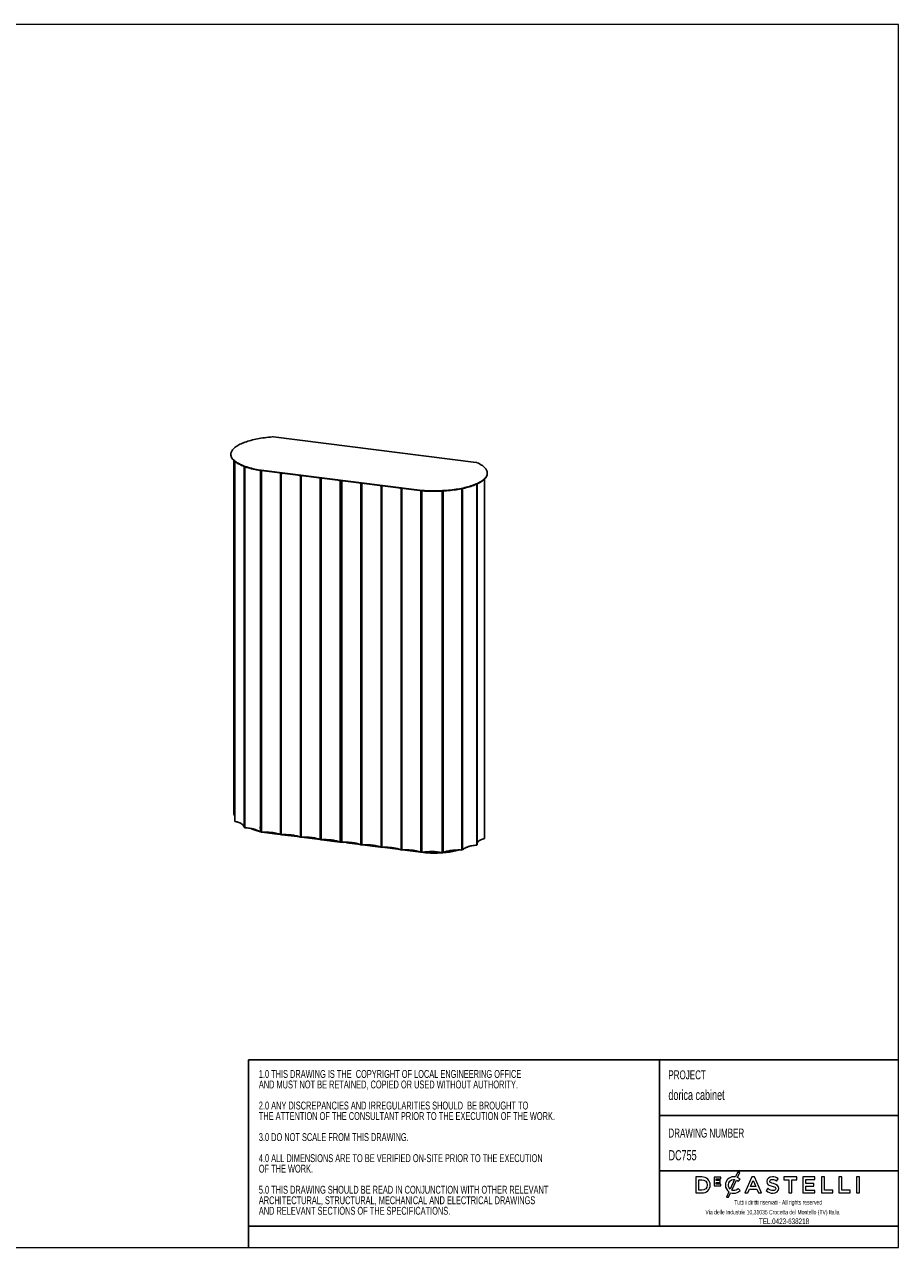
# Model space of a CAD drawing. Header units: millimetres. Extents: x 5 to 415, y 5 to 292.
# Tile 2 of 2: x 210 to 415, y 5 to 292. Entities that reach past the tile are written whole.
import ezdxf

# ---------------------------------------------------------------- set-up
doc = ezdxf.new("R2010")
doc.units = ezdxf.units.MM
doc.layers.add('SLD-0', color=179, linetype='Continuous')
doc.layers.add('TABELLA', color=7, linetype='Continuous')
doc.styles.add('SLDTEXTSTYLE0', font='TXT', dxfattribs={"width": 0.7})
doc.styles.add('SLDTEXTSTYLE1', font='TXT', dxfattribs={"width": 0.665})

# ---------------------------------------------------------------- blocks, each defined once
blk = doc.blocks.new('SW_NOTE_0')
at = {"layer": 'TABELLA', "color": 0, "char_height": 1.8521, "attachment_point": 1, "style": 'SLDTEXTSTYLE0'}
for s, insert in [('1.0 THIS DRAWING IS THE  COPYRIGHT OF LOCAL ENGINEERING OFFICE', (0, 2.39)), ('AND MUST NOT BE RETAINED, COPIED OR USED WITHOUT AUTHORITY.', (0, -0.08)), ('2.0 ANY DISCREPANCIES AND IRREGULARITIES SHOULD  BE BROUGHT TO', (0, -5.02)), ('THE ATTENTION OF THE CONSULTANT PRIOR TO THE EXECUTION OF THE WORK.', (0, -7.49)), ('3.0 DO NOT SCALE FROM THIS DRAWING.', (0, -12.43)), ('4.0 ALL DIMENSIONS ARE TO BE VERIFIED ON-SITE PRIOR TO THE EXECUTION', (0, -17.37)), ('OF THE WORK.', (0, -19.84)), ('5.0 THIS DRAWING SHOULD BE READ IN CONJUNCTION WITH OTHER RELEVANT', (0, -24.78)), ('ARCHITECTURAL, STRUCTURAL, MECHANICAL AND ELECTRICAL DRAWINGS', (0, -27.25)), ('AND RELEVANT SECTIONS OF THE SPECIFICATIONS.', (0, -29.72))]:
    blk.add_mtext(s, dxfattribs=dict(at, insert=insert))

msp = doc.modelspace()

# ---------------------------------------------------------------- linework, layer by layer
at = {"color": 7, "linetype": 'Continuous', "lineweight": 25}
for p, q in [((315.9775, 189.2176), (268.4174, 195.2096)), ((258.4077, 191.1445), (258.4077, 191.0502)), ((259.3338, 189.474), (259.3338, 105.0037)), ((259.3691, 189.4454), (259.3691, 104.9816)), ((261.488, 188.3069), (261.488, 103.5854)), ((264.8068, 187.4067), (264.8068, 187.501)), ((265.4717, 187.2905), (265.4717, 102.4914)), ((265.4865, 187.3953), (302.6697, 182.7107)), ((265.4865, 187.3953), (265.4865, 187.301)), ((302.6697, 182.6164), (265.4865, 187.301)), ((265.5647, 187.2533), (265.5647, 102.465)), ((265.6414, 187.2504), (265.8248, 187.2584)), ((269.7789, 186.7602), (269.8866, 186.7194)), ((270.0172, 186.683), (270.0172, 101.9041)), ((270.3401, 186.6622), (270.5019, 186.6691)), ((318.552, 186.6312), (318.552, 186.7255)), ((274.456, 186.171), (274.5637, 186.1301)), ((275.0172, 186.073), (275.179, 186.0799)), ((279.1331, 185.5817), (279.2407, 185.5409)), ((279.3713, 185.5045), (279.3713, 100.7256)), ((279.5029, 185.4868), (279.5029, 100.7236)), ((279.5959, 100.6973), (279.5959, 185.4822)), ((279.6943, 185.4837), (279.8561, 185.4906)), ((283.8101, 184.9925), (283.9319, 184.9461)), ((284.3884, 184.8914), (284.3884, 100.1131)), ((284.4349, 184.8807), (284.4349, 100.1)), ((284.5181, 184.8769), (284.6727, 184.8838)), ((288.675, 184.3795), (288.7632, 184.3459)), ((288.8939, 184.3095), (288.8939, 99.5258)), ((289.0255, 184.2918), (289.0255, 99.5239)), ((289.1184, 184.2872), (289.1184, 99.4976)), ((289.2168, 184.2887), (289.3498, 184.2945)), ((293.3521, 183.7903), (293.4403, 183.7566)), ((293.8938, 183.6995), (294.0269, 183.7053)), ((316.2126, 99.5154), (316.2126, 184.2005)), ((317.8701, 100.9821), (317.8701, 185.2719)), ((317.8985, 101.0025), (317.8985, 185.2997)), ((298.0292, 183.201), (298.1174, 183.1673)), ((298.3796, 183.1133), (298.3796, 98.3454)), ((298.4726, 98.319), (298.4726, 183.1087)), ((298.5709, 183.1102), (298.7039, 183.116)), ((302.6697, 182.6164), (302.6697, 182.7107)), ((302.706, 182.6119), (302.8085, 182.5725)), ((302.8085, 182.5725), (302.8085, 182.5997)), ((302.9251, 97.7581), (302.9251, 182.5547)), ((303.0618, 97.7655), (303.0618, 182.5731)), ((303.3892, 182.6401), (303.3892, 182.5458)), ((308.2031, 97.7009), (308.2031, 182.517)), ((312.5607, 98.2801), (312.5607, 183.0674)), ((312.651, 98.3065), (312.651, 183.086)), ((259.3338, 105.0902), (259.3006, 105.0671)), ((265.3144, 103.7083), (265.3144, 103.3672)), ((312.651, 104.5339), (312.7432, 104.5223)), ((316.0896, 103.3659), (316.0678, 103.3783)), ((265.3059, 102.5404), (265.2688, 102.5704)), ((265.3828, 102.5809), (265.3059, 102.5996)), ((265.4226, 102.6653), (265.3828, 102.5439)), ((265.4717, 102.6925), (265.4226, 102.5425)), ((265.4717, 102.5599), (265.4314, 102.5694)), ((266.2727, 102.3918), (266.2727, 102.4858)), ((266.2727, 102.3918), (268.6112, 102.0972)), ((268.2876, 102.3444), (267.6698, 102.4223)), ((269.9589, 101.9274), (268.6112, 102.0972)), ((270.2353, 101.8926), (270.1417, 101.9044)), ((270.154, 101.9492), (270.1914, 101.9822)), ((270.2353, 101.9455), (270.1914, 101.9068)), ((274.636, 101.3381), (270.3317, 101.8804)), ((273.0305, 101.7469), (272.3469, 101.833)), ((274.6943, 101.3358), (274.7252, 101.3233)), ((274.7252, 101.7552), (274.7936, 101.7466)), ((274.7252, 101.7031), (274.7936, 101.6945)), ((274.7936, 101.5247), (274.7252, 101.5334)), ((274.9123, 101.3033), (274.7252, 101.3269)), ((274.7936, 101.327), (274.8685, 101.393)), ((279.313, 100.7489), (275.0088, 101.2912)), ((277.7076, 101.1576), (277.0239, 101.2437)), ((279.5029, 100.725), (279.4959, 100.7258)), ((283.9901, 100.1596), (279.6859, 100.7019)), ((282.3847, 100.5684), (281.8511, 100.6356)), ((316.0688, 103.2634), (316.0896, 103.2382)), ((316.0688, 103.122), (316.0896, 103.0968)), ((317.9108, 101.0696), (317.8985, 101.0761)), ((284.0484, 100.1573), (284.0794, 100.1448)), ((284.1852, 100.3415), (284.0794, 100.3548)), ((284.3901, 100.1092), (284.0794, 100.1484)), ((284.1852, 100.1438), (284.3536, 100.2923)), ((284.3884, 100.1533), (284.3536, 100.1226)), ((284.7986, 100.0578), (284.5313, 100.0914)), ((284.85, 100.1032), (284.7986, 100.0578)), ((284.7986, 100.1018), (284.7986, 100.0578)), ((285.5001, 99.9694), (285.5001, 100.1048)), ((288.8356, 99.5492), (285.5001, 99.9694)), ((287.1642, 99.9662), (286.5465, 100.044)), ((289.0255, 99.5252), (289.0184, 99.5261)), ((293.5126, 98.9599), (289.2084, 99.5022)), ((291.9072, 99.3686), (291.2235, 99.4548)), ((293.5709, 98.9575), (293.6019, 98.945)), ((293.6019, 99.4101), (293.6703, 99.4015)), ((293.6019, 99.3249), (293.6703, 99.3162)), ((293.6703, 99.1465), (293.6019, 99.1551)), ((293.789, 98.9251), (293.6019, 98.9487)), ((293.789, 98.978), (293.7451, 98.9393)), ((298.1897, 98.3706), (293.8855, 98.9129)), ((296.5843, 98.7794), (295.9006, 98.8655)), ((298.248, 98.3683), (298.279, 98.3558)), ((298.279, 98.7877), (298.3474, 98.7791)), ((298.279, 98.7356), (298.3474, 98.727)), ((298.3474, 98.5573), (298.279, 98.5659)), ((298.3796, 98.3467), (298.279, 98.3594)), ((298.3474, 98.3595), (298.3796, 98.3879)), ((301.6875, 97.93), (298.5625, 98.3237)), ((301.2613, 98.1901), (300.7277, 98.2574)), ((302.8668, 97.7814), (301.6875, 97.93)), ((304.026, 97.6353), (303.0496, 97.7584)), ((303.1807, 97.7854), (303.2133, 97.8009)), ((303.2133, 97.7777), (303.264, 97.8017)), ((303.282, 97.7612), (303.264, 97.7582)), ((304.026, 97.8462), (304.026, 97.6353)), ((307.9627, 97.6972), (307.9419, 97.7014)), ((308.0024, 98.0668), (307.9722, 98.065)), ((312.7432, 98.914), (312.651, 98.8936)), ((312.7432, 98.3326), (312.7817, 98.377)), ((316.0896, 100.2958), (316.0688, 100.2849))]:
    msp.add_line(p, q, dxfattribs=at)
at = {"color": 144, "linetype": 'Continuous', "lineweight": 18}
for p, q in [((259.0492, 189.7307), (259.0492, 106.6286)), ((259.3006, 189.5015), (259.3006, 105.0671)), ((261.618, 188.2578), (261.618, 103.5646)), ((261.6539, 188.2446), (261.6539, 103.5175)), ((265.2688, 187.3304), (265.2688, 102.5355)), ((265.3059, 187.3251), (265.3059, 102.5404)), ((265.3828, 187.3145), (265.3828, 102.5439)), ((265.4226, 187.3092), (265.4226, 102.5425)), ((265.6281, 187.2835), (265.5647, 187.2801)), ((265.6414, 187.2815), (265.6414, 187.2504)), ((269.8866, 186.7194), (269.8866, 186.7467)), ((270.0172, 186.7192), (269.9773, 186.7352)), ((270.154, 186.6649), (270.154, 101.9115)), ((270.1914, 186.6625), (270.1914, 101.9068)), ((270.2353, 186.6609), (270.2353, 101.8889)), ((270.3036, 186.6941), (270.2418, 186.6909)), ((270.2418, 186.6607), (270.2418, 101.8758)), ((270.3401, 186.6895), (270.3401, 186.6622)), ((274.5637, 186.1301), (274.5637, 186.1574)), ((274.6943, 186.1299), (274.6543, 186.146)), ((274.6943, 186.0937), (274.6943, 101.3148)), ((274.7252, 186.0882), (274.7252, 101.3233)), ((274.7936, 186.0791), (274.7936, 101.327)), ((274.8685, 186.0732), (274.8685, 101.3176)), ((274.9123, 186.0716), (274.9123, 101.2997)), ((274.9806, 186.1049), (274.9188, 186.1016)), ((274.9188, 186.0715), (274.9188, 101.2865)), ((275.0172, 186.1003), (275.0172, 186.073)), ((279.2407, 185.5409), (279.2407, 185.5682)), ((279.3713, 185.5407), (279.3314, 185.5567)), ((279.6577, 185.5156), (279.5959, 185.5124)), ((279.6943, 185.511), (279.6943, 185.4837)), ((283.9319, 184.9461), (283.9319, 184.9771)), ((284.0484, 184.9514), (284.0085, 184.9675)), ((284.0484, 100.1363), (284.0484, 184.9282)), ((284.0794, 100.1448), (284.0794, 184.9294)), ((284.1852, 100.1438), (284.1852, 184.9452)), ((284.3536, 184.9104), (284.3536, 100.1226)), ((284.4413, 184.8798), (284.4413, 100.0868)), ((284.5181, 184.9033), (284.5181, 184.8769)), ((288.7632, 184.3459), (288.7632, 184.3684)), ((289.2168, 184.3113), (289.2168, 184.2887)), ((293.4403, 183.7566), (293.4403, 183.7792)), ((293.5709, 183.7202), (293.5709, 98.9366)), ((293.6019, 183.7147), (293.6019, 98.945)), ((293.6703, 183.7055), (293.6703, 98.9488)), ((293.7451, 183.6997), (293.7451, 98.9393)), ((293.789, 183.6981), (293.789, 98.9215)), ((293.7955, 183.698), (293.7955, 98.9083)), ((293.8938, 183.722), (293.8938, 183.6995)), ((316.0688, 99.4448), (316.0688, 184.1348)), ((316.0896, 99.493), (316.0896, 184.1441)), ((317.9108, 101.0696), (317.9108, 185.3119)), ((284.1512, 179.2715), (284.1512, 181.3355)), ((298.1174, 183.1673), (298.1174, 183.1899)), ((298.248, 183.1309), (298.248, 98.3473)), ((298.279, 183.1254), (298.279, 98.3558)), ((298.3474, 183.1163), (298.3474, 98.3595)), ((298.5709, 183.1328), (298.5709, 183.1102)), ((303.0244, 182.5665), (303.0244, 182.5677)), ((303.1807, 97.7854), (303.1807, 182.5623)), ((303.2133, 97.7777), (303.2133, 182.5595)), ((303.264, 97.7582), (303.264, 182.5553)), ((303.282, 97.7462), (303.282, 182.5539)), ((307.9419, 97.6858), (307.9419, 182.5025)), ((307.9627, 97.6972), (307.9627, 182.5036)), ((308.0469, 182.4918), (308.0387, 182.5076)), ((308.0469, 182.473), (308.0469, 182.4918)), ((308.0503, 182.4664), (308.0469, 182.473)), ((308.0503, 182.5083), (308.0503, 182.4664)), ((308.0622, 97.7132), (308.0622, 182.5089)), ((312.7432, 98.3326), (312.7432, 183.1054)), ((312.7817, 98.3291), (312.7817, 183.1136)), ((284.1512, 169.8434), (284.1512, 171.9074)), ((265.3828, 162.7609), (265.3059, 162.7705)), ((265.3485, 163.4817), (265.3828, 163.4774)), ((284.1512, 146.5289), (284.1512, 148.5929)), ((284.1512, 137.1008), (284.1512, 139.1648)), ((265.3485, 135.43), (265.3828, 135.4257)), ((265.3828, 134.7091), (265.3059, 134.7188)), ((284.1512, 113.7863), (284.1512, 115.8503)), ((274.7936, 112.1316), (274.7252, 112.1403)), ((298.3474, 109.117), (298.279, 109.1256)), ((265.3485, 107.3783), (265.3828, 107.374)), ((284.1512, 104.3582), (284.1512, 106.4222)), ((259.3338, 105.0617), (259.3006, 105.0671)), ((261.618, 103.5817), (261.6539, 103.5913)), ((312.7432, 104.5157), (312.651, 104.5274)), ((316.0896, 103.9315), (316.0678, 103.944)), ((265.3059, 102.5404), (265.2688, 102.5355)), ((265.4226, 102.5425), (265.3828, 102.5439)), ((268.2876, 102.3444), (268.2876, 102.3462)), ((268.6112, 102.2926), (268.6112, 102.0972)), ((268.6112, 102.0972), (268.6112, 102.2926)), ((270.1914, 101.9445), (270.154, 101.9115)), ((270.154, 101.9115), (270.1914, 101.9445)), ((270.1914, 101.9068), (270.154, 101.9115)), ((270.2418, 101.8758), (270.2353, 101.8889)), ((274.7252, 101.3233), (274.6943, 101.3148)), ((274.7936, 101.5625), (274.7252, 101.5711)), ((274.831, 101.3223), (274.7936, 101.327)), ((274.831, 101.3223), (274.8685, 101.3553)), ((274.9123, 101.3563), (274.8685, 101.3176)), ((274.9188, 101.2865), (274.9123, 101.2997)), ((281.8511, 100.639), (281.8511, 100.6356)), ((317.9108, 101.0696), (317.8985, 101.067)), ((284.0484, 100.1363), (284.0794, 100.1448)), ((284.0794, 100.4495), (284.1852, 100.4362)), ((284.1852, 100.3792), (284.0794, 100.3926)), ((284.1478, 100.1485), (284.1852, 100.1815)), ((284.1852, 100.1438), (284.1478, 100.1485)), ((284.3884, 100.1182), (284.3536, 100.1226)), ((284.4413, 100.0868), (284.4349, 100.1)), ((287.1642, 99.9662), (287.1642, 99.968)), ((293.6019, 98.945), (293.5709, 98.9366)), ((293.6019, 99.377), (293.6703, 99.3684)), ((293.6703, 99.1842), (293.6019, 99.1928)), ((293.6703, 98.9488), (293.7451, 99.0148)), ((293.7451, 98.977), (293.7077, 98.944)), ((293.7451, 98.9393), (293.7077, 98.944)), ((293.7955, 98.9083), (293.789, 98.9215)), ((298.279, 98.3558), (298.248, 98.3473)), ((298.3474, 98.595), (298.279, 98.6036)), ((298.3796, 98.3554), (298.3474, 98.3595)), ((300.7277, 98.2607), (300.7277, 98.2574)), ((301.6875, 98.1145), (301.6875, 97.93)), ((301.6875, 98.1145), (301.6875, 97.93)), ((303.0618, 97.7655), (303.1807, 97.8703)), ((303.2133, 97.7777), (303.1807, 97.7854)), ((303.264, 97.7582), (303.282, 97.7462)), ((307.9627, 97.6972), (307.9419, 97.6858)), ((307.9627, 98.1613), (308.0469, 97.9996)), ((307.9627, 98.1431), (308.0503, 97.9748)), ((308.0075, 97.9974), (307.9627, 98.0834)), ((307.9693, 97.9354), (307.9627, 97.9483)), ((308.0469, 98.0185), (308.0503, 98.0119)), ((308.0469, 97.9996), (308.0469, 98.0185)), ((308.0503, 98.0119), (308.0503, 97.8139)), ((308.0503, 97.8139), (308.0622, 97.7911)), ((312.651, 98.3389), (312.6713, 98.3288)), ((312.651, 98.3243), (312.6713, 98.3288)), ((312.7817, 98.3291), (312.7432, 98.3326)), ((316.0678, 99.695), (316.0896, 99.7012)), ((316.0688, 99.5132), (316.0896, 99.5088)), ((316.0688, 99.4974), (316.0896, 99.493))]:
    msp.add_line(p, q, dxfattribs=at)
at = {"color": 7, "linetype": 'Continuous', "lineweight": 25, "flags": 128}
for points in [[(268.1283, 195.2161), (267.6717, 195.178), (267.2196, 195.1342), (266.7728, 195.0848), (266.3319, 195.0298), (265.8975, 194.9694), (265.4702, 194.9036), (265.0506, 194.8324), (264.6394, 194.7561), (264.237, 194.6746), (263.8441, 194.5882), (263.4611, 194.4969), (263.0888, 194.4009), (262.7275, 194.3003), (262.3778, 194.1953), (262.0402, 194.086), (261.7151, 193.9725), (261.4031, 193.855), (261.1045, 193.7337), (260.8198, 193.6087), (260.5493, 193.4803), (260.2935, 193.3485), (260.0528, 193.2137), (259.8274, 193.0759), (259.6176, 192.9355), (259.4239, 192.7925), (259.2464, 192.6471), (259.0854, 192.4997), (258.9411, 192.3503), (258.8137, 192.1993), (258.7034, 192.0467), (258.6104, 191.8929), (258.5348, 191.738), (258.4767, 191.5823), (258.4362, 191.426), (258.4133, 191.2692), (258.4081, 191.1123), (258.4205, 190.9555), (258.4507, 190.7989), (258.4984, 190.6428), (258.5637, 190.4874), (258.6464, 190.3329), (258.7465, 190.1796), (258.8638, 190.0276), (258.9981, 189.8772), (259.1493, 189.7286), (259.3171, 189.582), (259.5013, 189.4376), (259.7017, 189.2956), (259.9178, 189.1562), (260.1496, 189.0197), (260.3965, 188.8861), (260.6584, 188.7557), (260.9347, 188.6286), (261.2252, 188.5051), (261.5293, 188.3854), (261.8468, 188.2695), (262.177, 188.1577), (262.5196, 188.0501), (262.8741, 187.9469), (263.24, 187.8481), (263.6168, 187.754), (264.0039, 187.6647), (264.4007, 187.5804), (264.8068, 187.501)], [(264.8068, 187.4067), (264.4007, 187.4861), (264.0039, 187.5705), (263.6168, 187.6598), (263.24, 187.7538), (262.8741, 187.8526), (262.5196, 187.9558), (262.177, 188.0634), (261.8468, 188.1752), (261.5293, 188.2911), (261.2252, 188.4109), (260.9347, 188.5343), (260.6584, 188.6614), (260.3965, 188.7918), (260.1496, 188.9254), (259.9178, 189.062), (259.7017, 189.2013), (259.5013, 189.3433), (259.3171, 189.4877), (259.1493, 189.6343), (258.9981, 189.7829), (258.8638, 189.9333), (258.7465, 190.0853), (258.6464, 190.2386), (258.5637, 190.3931), (258.4984, 190.5485), (258.4507, 190.7046), (258.4205, 190.8612), (258.4081, 191.0181), (258.4077, 191.0502)], [(303.3892, 182.6401), (303.8512, 182.6101), (304.3163, 182.5859), (304.7838, 182.5675), (305.2531, 182.555), (305.7234, 182.5484), (306.1941, 182.5476), (306.6646, 182.5528), (307.1342, 182.5638), (307.6022, 182.5807), (308.068, 182.6035), (308.5308, 182.6321), (308.9901, 182.6664), (309.4453, 182.7065), (309.8956, 182.7522), (310.3404, 182.8036), (310.7791, 182.8605), (311.2112, 182.9228), (311.6358, 182.9905), (312.0526, 183.0634), (312.4609, 183.1416), (312.86, 183.2247), (313.2495, 183.3129), (313.6289, 183.4058), (313.9974, 183.5034), (314.3548, 183.6055), (314.7003, 183.7121), (315.0336, 183.8229), (315.3542, 183.9378), (315.6617, 184.0566), (315.9555, 184.1792), (316.2353, 184.3054), (316.5007, 184.435), (316.7513, 184.5678), (316.9868, 184.7037), (317.2068, 184.8424), (317.4111, 184.9838), (317.5992, 185.1276), (317.771, 185.2737), (317.9263, 185.4219), (318.0647, 185.5718), (318.1862, 185.7234), (318.2905, 185.8764), (318.3775, 186.0307), (318.447, 186.1858), (318.4991, 186.3418), (318.5335, 186.4983), (318.5502, 186.6551), (318.5493, 186.812), (318.5308, 186.9688), (318.4945, 187.1253), (318.4407, 187.2811), (318.3693, 187.4362), (318.2806, 187.5903), (318.1745, 187.7432), (318.0513, 187.8947), (317.9111, 188.0445), (317.7541, 188.1924), (317.5806, 188.3383), (317.3908, 188.4819), (317.185, 188.623), (316.9633, 188.7614), (316.7263, 188.897), (316.4741, 189.0295), (316.2072, 189.1587)], [(318.552, 186.6312), (318.5502, 186.5608), (318.5335, 186.404), (318.4991, 186.2475), (318.447, 186.0916), (318.3775, 185.9364), (318.2905, 185.7822), (318.1862, 185.6291), (318.0647, 185.4775), (317.9263, 185.3276), (317.771, 185.1794), (317.5992, 185.0333), (317.4111, 184.8895), (317.2068, 184.7481), (316.9868, 184.6094), (316.7513, 184.4735), (316.5007, 184.3407), (316.2353, 184.2111), (315.9555, 184.0849), (315.6617, 183.9623), (315.3542, 183.8435), (315.0336, 183.7286), (314.7003, 183.6178), (314.3548, 183.5113), (313.9974, 183.4091), (313.6289, 183.3115), (313.2495, 183.2186), (312.86, 183.1305), (312.4609, 183.0473), (312.0526, 182.9692), (311.6358, 182.8962), (311.2112, 182.8285), (310.7791, 182.7662), (310.3404, 182.7093), (309.8956, 182.658), (309.4453, 182.6122), (308.9901, 182.5722), (308.5308, 182.5378), (308.068, 182.5092), (307.6022, 182.4865), (307.1342, 182.4696), (306.6646, 182.4585), (306.1941, 182.4533), (305.7234, 182.4541), (305.2531, 182.4607), (304.7838, 182.4732), (304.3163, 182.4916), (303.8512, 182.5158), (303.3892, 182.5458)], [(259.0492, 106.6286), (259.2042, 106.5406), (259.3006, 106.4784)], [(259.3691, 104.9816), (259.6174, 104.9219), (259.8538, 104.857), (260.0774, 104.7873), (260.2872, 104.7129), (260.4824, 104.6343), (260.6622, 104.5517), (260.8259, 104.4654), (260.9729, 104.3759), (261.1024, 104.2834), (261.2141, 104.1884), (261.3074, 104.0911), (261.3819, 103.9922), (261.4375, 103.8918), (261.4738, 103.7904), (261.488, 103.7162)], [(265.2688, 102.5355), (265.1467, 102.6283), (265.0073, 102.7185), (264.851, 102.8055), (264.6786, 102.889), (264.4907, 102.9688), (264.2881, 103.0444), (264.0715, 103.1156), (263.8419, 103.1821), (263.6001, 103.2437), (263.3472, 103.3), (263.0841, 103.3509), (262.8118, 103.3962), (262.5316, 103.4356), (262.2444, 103.4691), (261.9515, 103.4964), (261.6539, 103.5175)], [(265.5647, 102.465), (265.8553, 102.4779), (266.1478, 102.4847), (266.441, 102.4856), (266.7337, 102.4804), (267.025, 102.4692), (267.3136, 102.4521), (267.5986, 102.429), (267.8787, 102.4001), (268.1529, 102.3656), (268.4203, 102.3255), (268.6797, 102.2799), (268.9302, 102.2292), (269.1709, 102.1733), (269.4007, 102.1127), (269.619, 102.0474), (269.8247, 101.9778), (270.0172, 101.9041)], [(266.2727, 102.3918), (265.9199, 102.4613), (265.8426, 102.4775)], [(270.2418, 101.8758), (270.5324, 101.8886), (270.8249, 101.8955), (271.118, 101.8963), (271.4108, 101.8911), (271.7021, 101.8799), (271.9907, 101.8628), (272.2756, 101.8397), (272.5557, 101.8109), (272.83, 101.7763), (273.0973, 101.7362), (273.3568, 101.6907), (273.6073, 101.6399), (273.8479, 101.5841), (274.0778, 101.5234), (274.296, 101.4582), (274.5018, 101.3885), (274.6943, 101.3148)], [(274.9188, 101.2865), (275.2095, 101.2994), (275.5019, 101.3062), (275.7951, 101.3071), (276.0879, 101.3019), (276.3791, 101.2907), (276.6678, 101.2735), (276.9527, 101.2505), (277.2328, 101.2216), (277.5071, 101.1871), (277.7744, 101.147), (278.0338, 101.1014), (278.2843, 101.0507), (278.525, 100.9948), (278.7549, 100.9342), (278.9731, 100.8689), (279.1789, 100.7993), (279.3713, 100.7256)], [(279.5959, 100.6973), (279.8865, 100.7101), (280.179, 100.717), (280.4722, 100.7178), (280.765, 100.7126), (281.0562, 100.7014), (281.3449, 100.6843), (281.6298, 100.6612), (281.9099, 100.6324), (282.1841, 100.5978), (282.4515, 100.5577), (282.7109, 100.5122), (282.9614, 100.4614), (283.2021, 100.4056), (283.4319, 100.3449), (283.6502, 100.2797), (283.8559, 100.21), (284.0484, 100.1363)], [(316.2126, 99.9933), (316.2292, 100.0276), (316.2907, 100.1276), (316.3712, 100.2261), (316.4703, 100.3226), (316.5875, 100.4169), (316.7226, 100.5085), (316.8748, 100.5971), (317.0436, 100.6822), (317.2283, 100.7636), (317.4282, 100.841), (317.6424, 100.9139), (317.8701, 100.9821)], [(317.8701, 100.9821), (317.8853, 100.9878), (317.895, 100.9947), (317.8985, 101.0022), (317.8985, 101.0025)], [(284.4413, 100.0868), (284.732, 100.0997), (285.0245, 100.1065), (285.3176, 100.1073), (285.6104, 100.1022), (285.9017, 100.091), (286.1903, 100.0738), (286.4752, 100.0508), (286.7553, 100.0219), (287.0296, 99.9874), (287.2969, 99.9472), (287.5564, 99.9017), (287.8069, 99.8509), (288.0475, 99.7951), (288.2774, 99.7345), (288.4956, 99.6692), (288.7014, 99.5996), (288.8939, 99.5258)], [(289.1184, 99.4976), (289.4091, 99.5104), (289.7015, 99.5173), (289.9947, 99.5181), (290.2875, 99.5129), (290.5787, 99.5017), (290.8674, 99.4846), (291.1523, 99.4615), (291.4324, 99.4327), (291.7067, 99.3981), (291.974, 99.358), (292.2334, 99.3125), (292.4839, 99.2617), (292.7246, 99.2059), (292.9545, 99.1452), (293.1727, 99.0799), (293.3784, 99.0103), (293.5709, 98.9366)], [(293.7955, 98.9083), (294.0861, 98.9211), (294.3786, 98.928), (294.6718, 98.9288), (294.9645, 98.9236), (295.2558, 98.9125), (295.5444, 98.8953), (295.8294, 98.8723), (296.1095, 98.8434), (296.3837, 98.8088), (296.6511, 98.7687), (296.9105, 98.7232), (297.161, 98.6724), (297.4017, 98.6166), (297.6315, 98.5559), (297.8498, 98.4907), (298.0555, 98.4211), (298.248, 98.3473)], [(298.4726, 98.319), (298.7632, 98.3319), (299.0557, 98.3387), (299.3488, 98.3396), (299.6416, 98.3344), (299.9329, 98.3232), (300.2215, 98.306), (300.5064, 98.283), (300.7866, 98.2541), (301.0608, 98.2196), (301.3281, 98.1795), (301.5876, 98.1339), (301.8381, 98.0832), (302.0787, 98.0273), (302.3086, 97.9667), (302.5268, 97.9014), (302.7326, 97.8318), (302.9251, 97.7581)], [(304.026, 97.6353), (304.4285, 97.6097), (304.834, 97.5898), (305.2416, 97.5758), (305.6507, 97.5676), (306.0605, 97.5652), (306.4701, 97.5688), (306.879, 97.5782), (307.2862, 97.5935), (307.6911, 97.6146), (308.0929, 97.6415), (308.4908, 97.6741), (308.8842, 97.7124), (309.2723, 97.7563), (309.6544, 97.8057), (310.0297, 97.8606), (310.3976, 97.9208), (310.7574, 97.9861), (311.1084, 98.0566), (311.45, 98.1321), (311.7816, 98.2124), (312.086, 98.2928)], [(308.2031, 97.7009), (308.4037, 97.778), (308.6186, 97.8507), (308.8469, 97.9188), (309.0877, 97.9818), (309.3401, 98.0396), (309.603, 98.0919), (309.8753, 98.1386), (310.156, 98.1794), (310.4438, 98.2142), (310.7378, 98.2428), (311.0366, 98.2651), (311.339, 98.281), (311.6439, 98.2905), (311.95, 98.2935), (312.256, 98.29), (312.5607, 98.2801)], [(312.651, 98.4615), (312.71, 98.4807), (312.7432, 98.4916)], [(312.7817, 98.3291), (312.872, 98.4266), (312.9807, 98.522), (313.1074, 98.615), (313.2515, 98.705), (313.4125, 98.7918), (313.5897, 98.8751), (313.7825, 98.9544), (313.99, 99.0294), (314.2114, 99.0999), (314.4458, 99.1656), (314.6922, 99.2262), (314.9497, 99.2814), (315.2172, 99.3311), (315.4936, 99.375), (315.7779, 99.4129), (316.0688, 99.4448)]]:
    msp.add_lwpolyline(points, dxfattribs=at)
at = {"color": 144, "linetype": 'Continuous', "lineweight": 18, "flags": 128}
for points in [[(265.6414, 187.2504), (265.6025, 187.2502), (265.5647, 187.2533), (265.5306, 187.2595), (265.5024, 187.2685), (265.4821, 187.2795), (265.471, 187.292), (265.4694, 187.3032)], [(265.5647, 187.2801), (265.5438, 187.2799), (265.5235, 187.2815), (265.5051, 187.2848), (265.4898, 187.2896), (265.4788, 187.2955), (265.4728, 187.3022), (265.4725, 187.3028)], [(279.5959, 185.5124), (279.575, 185.5122), (279.5547, 185.5137), (279.5363, 185.517), (279.521, 185.5218), (279.51, 185.5277), (279.504, 185.5344), (279.5037, 185.535)], [(284.5181, 184.8769), (284.4792, 184.8767), (284.4414, 184.8798), (284.4072, 184.886), (284.3791, 184.8949), (284.3587, 184.906), (284.3476, 184.9184), (284.3458, 184.925)], [(265.3059, 163.4658), (265.3526, 163.4828), (265.3828, 163.4887)], [(265.3828, 162.2151), (265.3526, 162.2285), (265.3059, 162.2573)], [(265.3059, 135.4141), (265.3526, 135.4311), (265.3828, 135.437)], [(265.3828, 134.1634), (265.3526, 134.1768), (265.3059, 134.2056)], [(265.3059, 107.3624), (265.3526, 107.3794), (265.3828, 107.3852)], [(259.3338, 105.0037), (259.3344, 105.0005), (259.3403, 104.9932), (259.3522, 104.9867), (259.3691, 104.9816)], [(261.488, 103.5854), (261.4904, 103.5789), (261.499, 103.5719), (261.5133, 103.5659), (261.5319, 103.5616), (261.5535, 103.5592), (261.5763, 103.5589), (261.5984, 103.5607), (261.618, 103.5646)], [(265.3828, 103.6664), (265.3665, 103.6704), (265.3336, 103.6839), (265.3163, 103.7002), (265.317, 103.7176), (265.3354, 103.7339), (265.3694, 103.747), (265.3828, 103.7503)], [(265.4717, 102.4914), (265.4728, 102.4871), (265.4788, 102.4804), (265.4898, 102.4745), (265.5051, 102.4697), (265.5235, 102.4664), (265.5438, 102.4648), (265.5647, 102.465)], [(279.5029, 100.7236), (279.504, 100.7193), (279.51, 100.7126), (279.521, 100.7067), (279.5363, 100.7019), (279.5547, 100.6986), (279.575, 100.6971), (279.5959, 100.6973)], [(284.3884, 100.1131), (284.3889, 100.111), (284.3919, 100.1076), (284.3974, 100.1047), (284.4051, 100.1023), (284.4143, 100.1007), (284.4244, 100.0999), (284.4349, 100.1)], [(289.0255, 99.5239), (289.0265, 99.5196), (289.0326, 99.5129), (289.0436, 99.507), (289.0588, 99.5022), (289.0772, 99.4989), (289.0975, 99.4973), (289.1184, 99.4976)], [(293.6703, 99.3936), (293.6375, 99.396), (293.6019, 99.4032)], [(298.3796, 98.3454), (298.3807, 98.3411), (298.3867, 98.3344), (298.3977, 98.3285), (298.4129, 98.3237), (298.4313, 98.3204), (298.4517, 98.3188), (298.4726, 98.319)], [(307.9627, 97.9099), (307.9707, 97.9215), (307.9693, 97.9354)], [(312.5607, 98.2801), (312.5835, 98.2802), (312.6053, 98.2824), (312.6243, 98.2866), (312.639, 98.2924), (312.6481, 98.2994), (312.651, 98.3065)], [(316.0896, 99.493), (316.1103, 99.4898), (316.1329, 99.4888), (316.1554, 99.4899), (316.1761, 99.493), (316.1933, 99.498), (316.2056, 99.5045), (316.2119, 99.5118), (316.2126, 99.5154)]]:
    msp.add_lwpolyline(points, dxfattribs=at)
at = {"color": 144, "linetype": 'Continuous', "lineweight": 18}
for centre, radius, start, end in [((268.2402, 193.7627), 1.4577, 83.018755, 94.400954), ((265.5503, 187.3908), 0.0977, 256.451227, 269.187262), ((270.2569, 187.8304), 1.1711, 251.564822, 274.073667), ((270.0797, 186.9053), 0.1964, 251.428219, 285.214304), ((315.8958, 188.4207), 0.801, 67.119594, 84.141692), ((274.934, 187.2411), 1.1711, 251.564822, 274.073667), ((279.6111, 186.6518), 1.1711, 251.564822, 274.073667), ((279.4339, 185.7268), 0.1964, 251.428219, 285.214304), ((279.5815, 185.6231), 0.0977, 256.451227, 269.187262), ((284.0464, 185.2854), 0.3581, 251.360357, 289.442085), ((289.1336, 185.4568), 1.1711, 251.564822, 274.073667), ((293.8106, 184.8676), 1.1711, 251.564822, 274.073667), ((284.0198, 181.1609), 0.2186, 40.823295, 74.175129), ((298.4877, 184.2783), 1.1711, 251.564822, 274.073667), ((302.9998, 182.7028), 0.1386, 276.293929, 291.737414), ((284.0771, 179.4174), 0.1636, 270.786458, 311.338258), ((284.0198, 171.7328), 0.2186, 40.823295, 74.175129), ((284.0771, 169.9894), 0.1636, 270.786458, 311.338258), ((284.0198, 148.4183), 0.2186, 40.823295, 74.175129), ((284.0771, 146.6749), 0.1636, 270.786458, 311.338258), ((284.0198, 138.9902), 0.2186, 40.823295, 74.175129), ((284.0771, 137.2468), 0.1636, 270.786458, 311.338258), ((284.0198, 115.6757), 0.2186, 40.823295, 74.175129), ((284.0771, 113.9323), 0.1636, 270.786458, 311.338258), ((274.6617, 106.8393), 0.1064, 306.664263, 53.335737), ((284.0198, 106.2476), 0.2186, 40.823295, 74.175129), ((265.2853, 103.5916), 0.2265, 275.218637, 295.49538), ((284.0771, 104.5042), 0.1636, 270.786458, 311.338258), ((298.2155, 103.8483), 0.1064, 306.664263, 53.335737), ((270.077, 102.0645), 0.1712, 249.534827, 296.702334), ((279.4323, 100.8963), 0.1812, 250.344339, 292.938048), ((288.9548, 99.6965), 0.1812, 250.344339, 292.938048), ((302.9849, 97.9185), 0.1712, 249.534827, 296.702334), ((307.9272, 97.9989), 0.0803, 302.963724, 358.889694), ((308.1443, 97.841), 0.1519, 237.286154, 292.770332), ((312.6645, 98.9219), 0.4016, 268.085702, 281.300807), ((312.6292, 98.7282), 0.2344, 275.338046, 299.079422), ((312.6292, 98.707), 0.2344, 275.338046, 299.079422)]:
    msp.add_arc(centre, radius, start, end, dxfattribs=at)
at = {"color": 7, "linetype": 'Continuous', "lineweight": 25}
for centre, radius, start, end in [((266.9209, 198.8598), 11.5539, 259.456569, 262.8683), ((266.9209, 198.7655), 11.5539, 259.456569, 262.8683), ((304.3389, 196.0197), 13.4133, 262.85142, 265.939921), ((304.3389, 195.9255), 13.4133, 262.85142, 265.939921), ((302.9229, 182.9107), 0.3569, 251.322695, 289.787521), ((267.7538, 113.3702), 11.0427, 245.237664, 256.208303), ((265.2853, 102.8845), 0.2265, 275.218637, 295.49538), ((305.4398, 84.4421), 13.478, 79.301106, 99.212379), ((310.386, 106.0976), 7.9578, 290.114698, 298.044518)]:
    msp.add_arc(centre, radius, start, end, dxfattribs=at)
at = {"layer": 'SLD-0', "lineweight": 18}
for p, q in [((368.8511, 21.5569), (367.4453, 21.5569)), ((367.4453, 21.5569), (367.4453, 17.7989)), ((368.1363, 18.4316), (368.1363, 20.9242)), ((368.1363, 20.9242), (368.8511, 20.9242)), ((373.337, 21.5309), (371.7643, 21.5309)), ((371.7643, 21.5309), (371.7643, 19.4461)), ((372.2202, 20.7002), (372.2202, 21.1232)), ((372.2202, 21.1232), (373.337, 21.1232)), ((373.203, 20.7002), (372.2202, 20.7002)), ((372.2202, 20.292), (373.203, 20.292)), ((372.2202, 19.8542), (372.2202, 20.292)), ((373.203, 20.292), (373.203, 20.7002)), ((373.337, 21.1232), (373.337, 21.5309)), ((376.5087, 20.9699), (375.4877, 18.7296)), ((375.8864, 18.4595), (376.9617, 20.8206)), ((377.2388, 22.5733), (376.7866, 21.5803)), ((377.7597, 22.5733), (377.2388, 22.5733)), ((377.2425, 21.4368), (377.7597, 22.5733)), ((377.3617, 20.5255), (377.3756, 20.5123)), ((377.3756, 20.5123), (377.82, 21.0241)), ((377.82, 21.0241), (377.8073, 21.0361)), ((380.6099, 21.5835), (378.9567, 17.7989)), ((380.3049, 19.3141), (380.9144, 20.7364)), ((381.2401, 21.5835), (380.6099, 21.5835)), ((380.9144, 20.7364), (381.5294, 19.3141)), ((381.245, 21.572), (381.2401, 21.5835)), ((382.8933, 17.7989), (381.245, 21.572)), ((384.122, 20.5123), (384.122, 20.5017)), ((384.8134, 20.5604), (384.8134, 20.5707)), ((386.3992, 20.6147), (386.4145, 20.6032)), ((386.4145, 20.6032), (386.7865, 21.1273)), ((386.7865, 21.1273), (386.7725, 21.1384)), ((391.1338, 21.5569), (388.0772, 21.5569)), ((388.0772, 21.5569), (388.0772, 20.9139)), ((388.0772, 20.9139), (389.2574, 20.9139)), ((389.2574, 20.9139), (389.2574, 17.7989)), ((389.9536, 17.7989), (389.9536, 20.9139)), ((389.9536, 20.9139), (391.1338, 20.9139)), ((391.1338, 20.9139), (391.1338, 21.5569)), ((395.3806, 21.5572), (392.5844, 21.5572)), ((392.5844, 21.5572), (392.5844, 17.7989)), ((393.276, 20.0051), (393.276, 20.9349)), ((393.276, 20.9349), (395.3806, 20.9349)), ((395.3806, 20.9349), (395.3806, 21.5572)), ((397.6344, 21.5569), (396.9431, 21.5569)), ((396.9431, 21.5569), (396.9431, 17.7989)), ((397.6344, 18.4316), (397.6344, 21.5569)), ((401.7216, 21.5569), (401.0306, 21.5569)), ((401.0306, 21.5569), (401.0306, 17.7989)), ((401.7216, 18.4316), (401.7216, 21.5569)), ((405.1551, 21.5572), (405.1551, 17.7989)), ((405.846, 21.5572), (405.1551, 21.5572)), ((405.846, 17.7989), (405.846, 21.5572)), ((367.4453, 17.7989), (368.8511, 17.7989)), ((368.8511, 18.4316), (368.1363, 18.4316)), ((370.1238, 19.6779), (370.1238, 19.6672)), ((370.8473, 19.6779), (370.8473, 19.6885)), ((371.7643, 19.4461), (373.3518, 19.4461)), ((373.3518, 19.8542), (372.2202, 19.8542)), ((373.3518, 19.4461), (373.3518, 19.8542)), ((374.4008, 19.6779), (374.4008, 19.6672)), ((375.1921, 18.0817), (374.6294, 16.8461)), ((375.1236, 19.6779), (375.1236, 19.6885)), ((375.1519, 16.8461), (375.6135, 17.859)), ((377.4016, 18.8641), (377.3884, 18.8521)), ((377.8468, 18.4135), (377.4016, 18.8641)), ((377.8341, 18.4003), (377.8468, 18.4135)), ((378.9567, 17.7989), (379.6669, 17.7989)), ((379.6669, 17.7989), (380.0496, 18.6971)), ((380.0496, 18.6971), (381.7843, 18.6971)), ((381.5294, 19.3141), (380.3049, 19.3141)), ((381.7843, 18.6971), (382.1616, 17.7989)), ((382.1616, 17.7989), (382.8933, 17.7989)), ((384.383, 18.8537), (383.9658, 18.358)), ((383.9658, 18.358), (383.9794, 18.3456)), ((384.3974, 18.8417), (384.383, 18.8537)), ((386.2007, 18.8225), (386.2007, 18.8118)), ((386.8913, 18.8756), (386.8913, 18.8862)), ((389.2574, 17.7989), (389.9536, 17.7989)), ((392.5844, 17.7989), (395.4073, 17.7989)), ((395.1414, 20.0051), (393.276, 20.0051)), ((393.276, 19.3832), (395.1414, 19.3832)), ((393.276, 18.4209), (393.276, 19.3832)), ((395.4073, 18.4209), (393.276, 18.4209)), ((395.1414, 19.3832), (395.1414, 20.0051)), ((395.4073, 17.7989), (395.4073, 18.4209)), ((396.9431, 17.7989), (399.5902, 17.7989)), ((399.5902, 18.4316), (397.6344, 18.4316)), ((399.5902, 17.7989), (399.5902, 18.4316)), ((401.0306, 17.7989), (403.6778, 17.7989)), ((403.6778, 18.4316), (401.7216, 18.4316)), ((403.6778, 17.7989), (403.6778, 18.4316)), ((405.1551, 17.7989), (405.846, 17.7989)), ((374.6294, 16.8461), (375.1519, 16.8461))]:
    msp.add_line(p, q, dxfattribs=at)
for points in [[(370.8473, 19.6885), (370.8473, 20.7709), (370.0075, 21.5569), (368.8511, 21.5569)], [(368.8511, 20.9242), (369.6009, 20.9242), (370.1238, 20.412), (370.1238, 19.6779)], [(376.9617, 20.8206), (377.0945, 20.7483), (377.2265, 20.6508), (377.3617, 20.5255)], [(377.8073, 21.0361), (377.6556, 21.1811), (377.4777, 21.327), (377.2425, 21.4368)], [(384.122, 20.5017), (384.122, 19.8074), (384.5623, 19.5689), (385.3753, 19.3729)], [(385.6811, 19.9936), (384.9996, 20.1568), (384.8134, 20.2784), (384.8134, 20.5604)], [(368.8511, 17.7989), (370.0075, 17.7989), (370.8473, 18.5895), (370.8473, 19.6779)], [(370.1238, 19.6672), (370.1238, 18.94), (369.6009, 18.4316), (368.8511, 18.4316)], [(374.4008, 19.6672), (374.4008, 18.9955), (374.7067, 18.4245), (375.1921, 18.0817)], [(375.4877, 18.7296), (375.2612, 18.9634), (375.1236, 19.2964), (375.1236, 19.6779)], [(385.3753, 19.3729), (386.077, 19.211), (386.2007, 19.0662), (386.2007, 18.8225)], [(386.8913, 18.8862), (386.8913, 19.4637), (386.5406, 19.7844), (385.6811, 19.9936)]]:
    msp.add_open_spline(points, degree=3, dxfattribs=at)
for points, knots in [([(376.7866, 21.5803), (376.6518, 21.6062), (376.5034, 21.621), (376.3381, 21.621), (375.2332, 21.621), (374.4008, 20.7857), (374.4008, 19.6779)], [11, 11, 11, 11, 12, 12, 12, 13, 13, 13, 13]), ([(375.1236, 19.6885), (375.1236, 20.4269), (375.6431, 20.983), (376.3328, 20.983), (376.3929, 20.983), (376.4508, 20.9777), (376.5087, 20.9699)], [2, 2, 2, 2, 3, 3, 3, 4, 4, 4, 4]), ([(386.7725, 21.1384), (386.3774, 21.4557), (385.9319, 21.6098), (385.411, 21.6098), (384.6527, 21.6098), (384.122, 21.1589), (384.122, 20.5123)], [7, 7, 7, 7, 8, 8, 8, 9, 9, 9, 9]), ([(384.8134, 20.5707), (384.8134, 20.8239), (385.0493, 20.9933), (385.4004, 20.9933), (385.7309, 20.9933), (386.0576, 20.8696), (386.3992, 20.6147)], [2, 2, 2, 2, 3, 3, 3, 4, 4, 4, 4]), ([(375.6135, 17.859), (375.8276, 17.7792), (376.0623, 17.7352), (376.3111, 17.7352), (376.9392, 17.7352), (377.3806, 17.9279), (377.8341, 18.4003)], [18, 18, 18, 18, 19, 19, 19, 20, 20, 20, 20]), ([(377.3884, 18.8521), (377.0719, 18.5561), (376.7846, 18.3728), (376.3328, 18.3728), (376.1733, 18.3728), (376.0233, 18.404), (375.8864, 18.4595)], [0, 0, 0, 0, 1, 1, 1, 2, 2, 2, 2]), ([(383.9794, 18.3456), (384.4192, 17.9535), (384.9601, 17.7459), (385.5438, 17.7459), (386.3623, 17.7459), (386.8913, 18.1891), (386.8913, 18.8756)], [18, 18, 18, 18, 19, 19, 19, 20, 20, 20, 20]), ([(386.2007, 18.8118), (386.2007, 18.5388), (385.9487, 18.3625), (385.5598, 18.3625), (385.1385, 18.3625), (384.78, 18.5105), (384.3974, 18.8417)], [13, 13, 13, 13, 14, 14, 14, 15, 15, 15, 15])]:
    msp.add_open_spline(points, degree=3, knots=knots, dxfattribs=at)
at = {"layer": 'TABELLA', "color": 5, "linetype": 'Continuous', "lineweight": 18}
for p, q in [((414.9804, 292), (5, 292)), ((415, 5), (414.9804, 292)), ((5, 5), (415, 5))]:
    msp.add_line(p, q, dxfattribs=at)
at = {"layer": 'TABELLA'}
for p, q in [((262.5567, 49.0292), (262.5567, 10.0048)), ((262.5567, 49.0292), (414.9976, 49.0292)), ((358.975, 49.0292), (358.975, 10.0048)), ((358.975, 35.9486), (414.9981, 35.9486)), ((358.975, 22.9836), (414.9995, 22.9836)), ((262.5567, 10.0048), (262.5567, 5.0047)), ((262.5567, 10.0048), (415, 10.0048))]:
    msp.add_line(p, q, dxfattribs=at)

# ---------------------------------------------------------------- block references
at = {"layer": 'TABELLA', "color": 2}
msp.add_blockref('SW_NOTE_0', (264.968, 44.2699), dxfattribs=at)

# ---------------------------------------------------------------- texts
at = {"layer": 'SLD-0', "attachment_point": 1, "style": 'SLDTEXTSTYLE1'}
for s, insert, char_height in [('Tutti i diritti riservati - All rights reserved', (376.4842, 16.1373), 1.058333), ('Via delle Industrie 10,31035 Crocetta del Montello (TV) Italia', (369.7133, 13.8342), 1.058333), ('TEL.0423-638218', (382.2563, 11.824), 1.322917)]:
    msp.add_mtext(s, dxfattribs=dict(at, insert=insert, char_height=char_height))
at = {"layer": 'TABELLA', "attachment_point": 1, "style": 'SLDTEXTSTYLE1'}
for s, insert, char_height in [('PROJECT', (361.0261, 46.5786), 2.11667), ('dorica cabinet', (361.0261, 42.0057), 2.38125), ('DC755', (361.0572, 27.8518), 2.38125)]:
    msp.add_mtext(s, dxfattribs=dict(at, insert=insert, char_height=char_height))
at = {"layer": 'TABELLA', "color": 7, "insert": (361.0261, 32.9324), "char_height": 2.116667, "attachment_point": 1, "style": 'SLDTEXTSTYLE1'}
msp.add_mtext('DRAWING NUMBER', dxfattribs=at)

doc.saveas('drawing.dxf')
